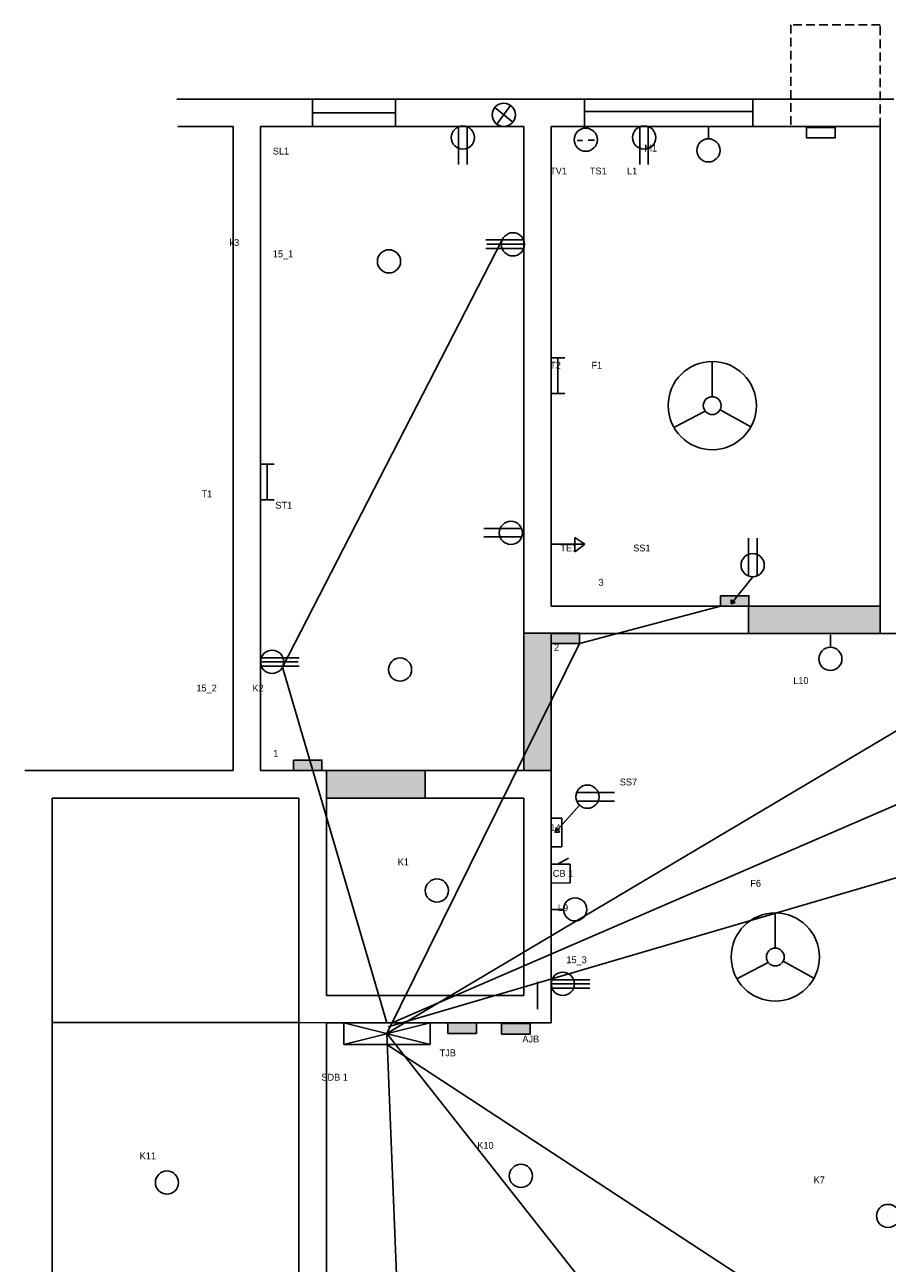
# Model space of a CAD drawing. Header units: millimetres. Extents: x 1230 to 4282, y 495 to 1483.
# Tile 7 of 12: x 2482 to 2797, y 986 to 1438. Entities that reach past the tile are written whole.
import ezdxf

# ---------------------------------------------------------------- set-up
doc = ezdxf.new("R2010")
doc.units = ezdxf.units.MM
doc.linetypes.add('ACAD_ISO02W100', pattern=[15, 12, -3])
doc.linetypes.add('HIDDEN2', pattern=[4.7625, 3.175, -1.5875])

msp = doc.modelspace()

# ---------------------------------------------------------------- hatches: boundary and pattern name
for color, points in [(5, [(2746.4, 1229.63), (2742.33, 1229.63), (2740.71, 1227.59), (2741.45, 1227.11), (2739.93, 1226.61), (2739.93, 1228.11), (2740.71, 1227.59), (2742.33, 1229.63), (2736.03, 1229.63), (2736.03, 1225.8), (2746.4, 1225.8)]), (2, [(2794.29, 1225.8), (2746.29, 1225.8), (2746.29, 1215.8), (2794.29, 1215.8)]), (2, [(2674.29, 1201.8), (2674.29, 1215.8), (2674.29, 1215.99), (2664.29, 1215.99), (2664.29, 1215.8), (2664.29, 1201.8), (2664.29, 1165.8), (2674.29, 1165.8)]), (5, [(2684.66, 1215.8), (2674.29, 1215.8), (2674.29, 1212.15), (2684.66, 1212.15)]), (5, [(2590.66, 1169.63), (2580.29, 1169.63), (2580.29, 1165.8), (2590.66, 1165.8)]), (2, [(2628.29, 1165.8), (2592.29, 1165.8), (2592.29, 1155.8), (2628.29, 1155.8)]), (5, [(2647.01, 1073.8), (2636.64, 1073.8), (2636.64, 1069.97), (2647.01, 1069.97)]), (4, [(2666.6, 1073.51), (2656.23, 1073.51), (2656.23, 1069.68), (2666.6, 1069.68)])]:
    msp.add_hatch(color=color).paths.add_polyline_path(points)

# ---------------------------------------------------------------- linework, layer by layer
at = {"linetype": 'HIDDEN2'}
for p, q in [((2794.29, 1437.88), (2761.74, 1437.88)), ((2761.74, 1437.88), (2761.74, 1400.8)), ((2794.29, 1400.8), (2794.29, 1437.88))]:
    msp.add_line(p, q, dxfattribs=at)
for p, q in [((2558.29, 1410.8), (2537.73, 1410.8)), ((2558.29, 1410.8), (2587.29, 1410.8)), ((2587.29, 1410.8), (2669.29, 1410.8)), ((2669.29, 1410.8), (2799.29, 1410.8)), ((2653.73, 1407.71), (2660.27, 1402.35)), ((2654.5, 1401.62), (2659.51, 1408.44)), ((2558.29, 1400.8), (2538.11, 1400.8)), ((2558.29, 1165.8), (2558.29, 1400.8)), ((2568.29, 1165.8), (2568.29, 1400.8)), ((2568.29, 1400.8), (2587.29, 1400.8)), ((2587.29, 1400.8), (2664.29, 1400.8)), ((2640.51, 1400.66), (2640.51, 1386.9)), ((2643.6, 1400.71), (2643.6, 1386.9)), ((2664.29, 1400.8), (2664.29, 1215.8)), ((2674.29, 1400.8), (2794.29, 1400.8)), ((2674.29, 1400.8), (2674.29, 1225.8)), ((2674.29, 1400.8), (2674.29, 1225.8)), ((2706.62, 1400.67), (2706.62, 1386.91)), ((2709.71, 1400.72), (2709.71, 1386.91)), ((2731.65, 1396.3), (2731.65, 1400.82)), ((2794.29, 1400.8), (2794.29, 1215.8)), ((2683.72, 1395.71), (2685.73, 1395.71)), ((2687.85, 1395.79), (2690.05, 1395.79)), ((2664.27, 1359.4), (2650.5, 1359.4)), ((2664.32, 1356.31), (2650.5, 1356.31)), ((2664.58, 1357.79), (2650.87, 1357.79)), ((2674.29, 1316.42), (2679.29, 1316.42)), ((2676.73, 1316.42), (2676.73, 1303.41)), ((2733.05, 1302.21), (2733.05, 1315.05)), ((2674.29, 1303.41), (2679.29, 1303.41)), ((2730.46, 1296.99), (2719.05, 1291.03)), ((2735.9, 1297.38), (2747.17, 1291.23)), ((2568.29, 1277.65), (2573.29, 1277.65)), ((2570.73, 1277.65), (2570.73, 1264.64)), ((2568.29, 1264.64), (2573.29, 1264.64)), ((2663.51, 1254.13), (2649.75, 1254.13)), ((2663.56, 1251.04), (2649.75, 1251.04)), ((2674.29, 1248.37), (2686.62, 1248.37)), ((2686.62, 1248.37), (2682.96, 1250.85)), ((2682.96, 1250.85), (2682.96, 1245.67)), ((2682.96, 1245.67), (2686.62, 1248.37)), ((2746.32, 1236.79), (2746.32, 1250.61)), ((2749.4, 1236.84), (2749.4, 1250.61)), ((2747.8, 1236.53), (2739.93, 1226.61)), ((2746.29, 1225.8), (2674.29, 1225.8)), ((2739.93, 1226.61), (2739.93, 1228.11)), ((2739.93, 1228.11), (2741.45, 1227.11)), ((2741.45, 1227.11), (2739.93, 1226.61)), ((2746.29, 1225.8), (2746.29, 1215.8)), ((2746.29, 1225.8), (2794.29, 1225.8)), ((2674.29, 1215.99), (2664.29, 1215.99)), ((2664.29, 1215.8), (2664.29, 1201.8)), ((2674.29, 1215.8), (2674.29, 1201.8)), ((2746.29, 1215.8), (2674.29, 1215.8)), ((2746.29, 1215.8), (2794.29, 1215.8)), ((2776.14, 1210.8), (2776.14, 1215.32)), ((2568.56, 1206.97), (2582.37, 1206.97)), ((2568.29, 1205.49), (2582, 1205.49)), ((2568.61, 1203.88), (2582.37, 1203.88)), ((2664.29, 1201.8), (2664.29, 1165.8)), ((2674.29, 1201.8), (2674.29, 1165.8)), ((2482.29, 1165.8), (2558.29, 1165.8)), ((2487.29, 1165.8), (2558.29, 1165.8)), ((2568.29, 1165.8), (2592.29, 1165.8)), ((2592.29, 1165.8), (2592.29, 1093.8)), ((2592.29, 1165.8), (2628.29, 1165.8)), ((2674.29, 1165.8), (2628.29, 1165.8)), ((2628.29, 1165.8), (2628.29, 1155.8)), ((2674.29, 1083.8), (2674.29, 1165.8)), ((2683.55, 1157.79), (2697.36, 1157.79)), ((2492.29, 1078.8), (2492.29, 1155.8)), ((2492.29, 1155.8), (2563.29, 1155.8)), ((2563.29, 1155.8), (2582.29, 1155.8)), ((2582.29, 1155.8), (2582.29, 1088.8)), ((2628.29, 1155.8), (2592.29, 1155.8)), ((2664.29, 1155.8), (2628.29, 1155.8)), ((2664.29, 1093.8), (2664.29, 1155.8)), ((2684.65, 1153.2), (2675.78, 1143.22)), ((2683.6, 1154.7), (2697.36, 1154.7)), ((2675.78, 1143.22), (2676.12, 1145.03)), ((2677.29, 1143.32), (2675.78, 1143.22)), ((2676.12, 1145.03), (2677.29, 1143.32)), ((2674.29, 1131.65), (2681.17, 1131.65)), ((2676.57, 1131.65), (2680.61, 1133.85)), ((2676.57, 1131.65), (2680.8, 1131.65)), ((2681.17, 1131.65), (2681.17, 1124.84)), ((2681.17, 1124.84), (2674.29, 1124.8)), ((2678.81, 1115.2), (2674.29, 1115.2)), ((2756.04, 1101.07), (2756.04, 1113.91)), ((2592.29, 1093.8), (2592.29, 1083.8)), ((2664.29, 1093.8), (2664.29, 1083.8)), ((2753.45, 1095.86), (2742.04, 1089.89)), ((2758.89, 1096.25), (2770.16, 1090.1)), ((2582.29, 1088.8), (2582.29, 1051.8)), ((2674.56, 1089.51), (2688.37, 1089.51)), ((2674.29, 1088.03), (2688.43, 1088.03)), ((2674.61, 1086.42), (2688.37, 1086.42)), ((2592.29, 1083.8), (2664.29, 1083.8)), ((2674.29, 1083.8), (2674.29, 1073.8)), ((2492.29, 962.8), (2492.29, 1078.8)), ((2582.29, 1073.88), (2492.29, 1073.88)), ((2582.29, 1073.88), (2592.29, 1073.8)), ((2592.29, 1073.8), (2674.29, 1073.8)), ((2592.29, 1073.8), (2592.29, 1051.8)), ((2598.64, 1073.8), (2630.12, 1065.94)), ((2598.64, 1065.94), (2630.12, 1073.8)), ((2582.29, 1051.8), (2582.29, 967.8)), ((2592.29, 1051.8), (2592.29, 967.8))]:
    msp.add_line(p, q)
at = {"color": 3}
for p, q in [((2587.29, 1410.8), (2587.29, 1400.8)), ((2617.54, 1410.8), (2617.54, 1400.8)), ((2686.41, 1400.8), (2686.41, 1410.8)), ((2747.88, 1410.8), (2747.88, 1400.8)), ((2587.29, 1405.8), (2617.54, 1405.8)), ((2686.63, 1406.3), (2747.88, 1406.3))]:
    msp.add_line(p, q, dxfattribs=at)
at = {"color": 6}
for p, q in [((2656.44, 1359.4), (2576.29, 1203.55)), ((2883.07, 1229.63), (2614.38, 1069.87)), ((2972.32, 1227.76), (2616.32, 1073.8)), ((2736.03, 1225.8), (2684.66, 1212.15)), ((2684.66, 1212.15), (2614.38, 1069.87)), ((2576.29, 1203.55), (2614.38, 1073.8)), ((2852.64, 1142.15), (2614.81, 1072.34)), ((2618.28, 971.63), (2614.38, 1069.87)), ((2830.22, 796.12), (2614.38, 1069.87)), ((2871.29, 897.8), (2614.38, 1065.94))]:
    msp.add_line(p, q, dxfattribs=at)
at = {"linetype": 'ACAD_ISO02W100'}
for p, q in [((2804.29, 1215.8), (2794.29, 1215.8)), ((2669.29, 1088.8), (2669.29, 1078.8))]:
    msp.add_line(p, q, dxfattribs=at)
for points in [[(2767.46, 1400.43), (2777.83, 1400.43), (2777.83, 1396.59), (2767.46, 1396.59)], [(2736.03, 1229.63), (2746.4, 1229.63), (2746.4, 1225.8), (2736.03, 1225.8)], [(2674.29, 1215.99), (2684.66, 1215.99), (2684.66, 1212.15), (2674.29, 1212.15)], [(2580.29, 1169.63), (2590.66, 1169.63), (2590.66, 1165.8), (2580.29, 1165.8)], [(2678.13, 1148.41), (2678.13, 1138.04), (2674.29, 1138.04), (2674.29, 1148.41)], [(2598.64, 1073.8), (2630.12, 1073.8), (2630.12, 1065.94), (2598.64, 1065.94)], [(2636.64, 1073.8), (2647.01, 1073.8), (2647.01, 1069.97), (2636.64, 1069.97)], [(2656.23, 1073.51), (2666.6, 1073.51), (2666.6, 1069.68), (2656.23, 1069.68)]]:
    msp.add_lwpolyline(points, close=True)
for centre, radius in [((2657, 1405.03), 4.23), ((2642.11, 1396.74), 4.23), ((2708.23, 1396.75), 4.23), ((2686.91, 1395.96), 4.23), ((2731.65, 1392.07), 4.23), ((2660.35, 1357.79), 4.23), ((2615.14, 1351.58), 4.23), ((2733.05, 1298.96), 16.09), ((2733.05, 1298.96), 3.25), ((2659.6, 1252.52), 4.23), ((2747.8, 1240.76), 4.23), ((2776.14, 1206.57), 4.23), ((2572.52, 1205.49), 4.23), ((2619.18, 1202.67), 4.23), ((2687.52, 1156.31), 4.23), ((2632.62, 1122.05), 4.23), ((2683.04, 1115.2), 4.23), ((2756.04, 1097.82), 16.09), ((2756.04, 1097.82), 3.25), ((2678.52, 1088.03), 4.23), ((2663.25, 1017.98), 4.23), ((2534.16, 1015.55), 4.23), ((2797.21, 1003.37), 4.23)]:
    msp.add_circle(centre, radius)

# ---------------------------------------------------------------- texts
at = {"char_height": 2.5, "attachment_point": 1}
for s, insert, width in [('\\P\\P\\P\\P\\P\\P                                               SL1\\P\\P\\P\\P\\P\\P\\P\\P                              k3         \\P                                               15_1\\P\\P\\P\\P\\P\\P\\P\\P\\P\\P\\P\\P\\P\\P\\P\\P\\P\\P\\P\\P\\P                   T1             \\P                                                ST1\\P\\P\\P\\P\\P\\P\\P\\P\\P\\P\\P\\P\\P\\P\\P\\P                 15_2              K2 ', (2529.11, 1418.06), 149.609), ('\\P\\P                                          \\P                                       \\P                                          M1\\P \\P     TV1         TS1        L1\\P\\P\\P\\P\\P\\P\\P\\P\\P\\P\\P\\P\\P\\P\\P\\P\\P     T2            F1\\P\\P\\P\\P\\P\\P\\P\\P\\P\\P\\P\\P\\P\\P\\P\\P         TE1                      SS1\\P\\P\\P                        3                       ', (2669.29, 1410.8), 147.9171), ('\\P\\P  2', (2673.47, 1220.39), 18.4241), ('\\P\\PL10', (2762.59, 1208.22), 35.6355), ('\\P\\P\\P     1\\P ', (2568.29, 1185.85), 64.8316), ('^I^I^ISS7\\P\\P\\P   \\P     14  \\P\\P\\P\\P      CB 1                \\P                                                                                                             \\P\\P        L9                     \\P\\P\\P\\P\\P\\P     \\P^I', (2669.32, 1162.91), 103.4976), ('\\P\\P\\P      \\P                      TE5', (2788.7, 1181.92), 87.5962), ('\\P\\P      K1', (2612.76, 1142.11), 42.6454), (' ^I^IF6', (2726.92, 1125.97), 77.7953), ('      15_3', (2674.29, 1098.07), 49.1586), ('\\P\\P^IAJB', (2653.79, 1077.49), 91.8165), ('\\P\\P\\PTJB', (2633.61, 1076.62), 17.3648), ('\\P\\P\\P\\P\\P\\P    SDB 1', (2586.78, 1080.23), 42.7574), ('   K10', (2644.56, 1030.37), 30.0378), ('K11', (2524.22, 1026.54), 24.5441), ('\\P\\P                 K7\\P                ', (2754.26, 1026.11), 66.3726)]:
    msp.add_mtext(s, dxfattribs=dict(at, insert=insert, width=width))

doc.saveas('drawing.dxf')
